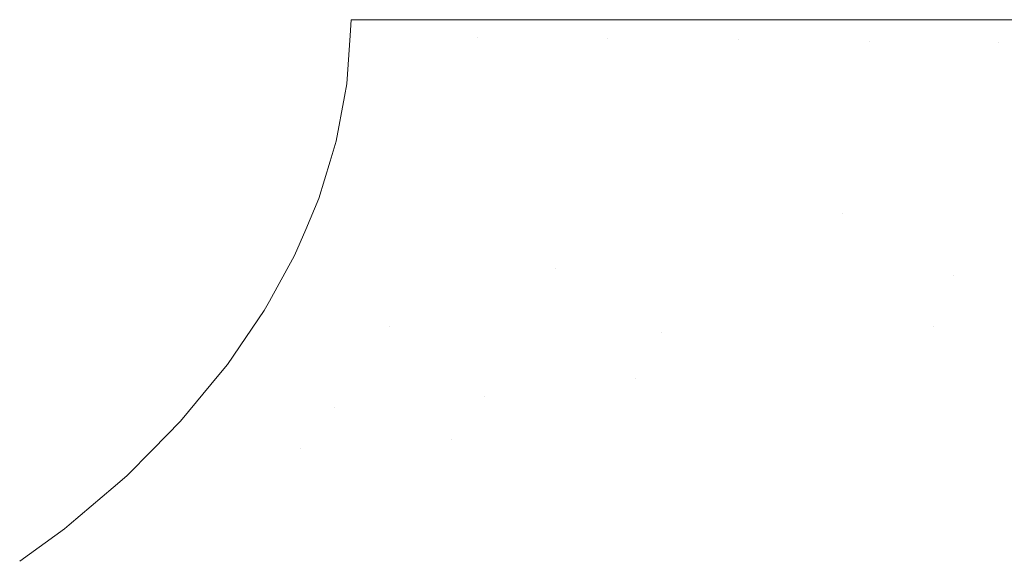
# Model space of a CAD drawing. Header units: centimetres. Extents: x -14.1 to 15.2, y 5.2 to 5.4.
# Tile 10 of 12: x 15.0108 to 15.1277, y 5.336 to 5.4001. Entities that reach past the tile are written whole.
import ezdxf

# ---------------------------------------------------------------- set-up
doc = ezdxf.new("R2010")
doc.units = ezdxf.units.CM
doc.header["$LTSCALE"] = 2.54
doc.layers.add('Lucido design-1', color=7, linetype='Continuous')

# ---------------------------------------------------------------- blocks, each defined once
blk = doc.blocks.new('Gruppo-1')
at = {"color": 7, "linetype": 'Continuous', "lineweight": 9}
for points, invisible_edges in [([(15.06517, 5.39803, -2680.71659), (15.05003, 5.3982, -2680.71619), (15.05015, 5.40009, -2680.71619)], 9), ([(15.06517, 5.39803, -2716.81659), (15.05003, 5.3982, -2716.81619), (15.05015, 5.40009, -2716.81619)], 9), ([(15.05015, 5.40009, -2680.71619), (15.06519, 5.40009, -2680.71687), (15.06517, 5.39803, -2680.71659)], 10), ([(15.05015, 5.40009, -2716.81619), (15.06519, 5.40009, -2716.81687), (15.06517, 5.39803, -2716.81659)], 10), ([(15.06517, 5.39803, -2680.71659), (15.06519, 5.40009, -2680.71687), (15.0754, 5.40009, -2680.71733)], 9), ([(15.0754, 5.40009, -2680.71733), (15.0806, 5.39785, -2680.71786), (15.06517, 5.39803, -2680.71659)], 11), ([(15.06517, 5.39803, -2716.81659), (15.06519, 5.40009, -2716.81687), (15.0754, 5.40009, -2716.81733)], 9), ([(15.0754, 5.40009, -2716.81733), (15.0806, 5.39785, -2716.81786), (15.06517, 5.39803, -2716.81659)], 11), ([(15.0754, 5.40009, -2680.71733), (15.08062, 5.40009, -2680.71803), (15.0806, 5.39785, -2680.71786)], 10), ([(15.0754, 5.40009, -2716.81733), (15.08062, 5.40009, -2716.81803), (15.0806, 5.39785, -2716.81786)], 10), ([(15.09621, 5.39768, -2680.72005), (15.0806, 5.39785, -2680.71786), (15.08062, 5.40009, -2680.71803)], 11), ([(15.09621, 5.39768, -2716.82005), (15.0806, 5.39785, -2716.81786), (15.08062, 5.40009, -2716.81803)], 11), ([(15.08062, 5.40009, -2680.71803), (15.09624, 5.40009, -2680.72013), (15.09621, 5.39768, -2680.72005)], 10), ([(15.08062, 5.40009, -2716.81803), (15.09624, 5.40009, -2716.82013), (15.09621, 5.39768, -2716.82005)], 10), ([(15.11178, 5.3975, -2680.72321), (15.09621, 5.39768, -2680.72005), (15.09829, 5.40009, -2680.72041)], 11), ([(15.09621, 5.39768, -2680.72005), (15.09624, 5.40009, -2680.72013), (15.09829, 5.40009, -2680.72041)], 9), ([(15.11178, 5.3975, -2716.82321), (15.09621, 5.39768, -2716.82005), (15.09829, 5.40009, -2716.82041)], 11), ([(15.09621, 5.39768, -2716.82005), (15.09624, 5.40009, -2716.82013), (15.09829, 5.40009, -2716.82041)], 9), ([(15.09829, 5.40009, -2680.72041), (15.11176, 5.40009, -2680.72351), (15.11178, 5.3975, -2680.72321)], 10), ([(15.09829, 5.40009, -2716.82041), (15.11176, 5.40009, -2716.82351), (15.11178, 5.3975, -2716.82321)], 10), ([(15.11178, 5.3975, -2680.72321), (15.11176, 5.40009, -2680.72351), (15.12234, 5.40009, -2680.72595)], 9), ([(15.11178, 5.3975, -2716.82321), (15.11176, 5.40009, -2716.82351), (15.12234, 5.40009, -2716.82595)], 9), ([(15.12234, 5.40009, -2680.72595), (15.12706, 5.39733, -2680.72736), (15.11178, 5.3975, -2680.72321)], 11), ([(15.12234, 5.40009, -2716.82595), (15.12706, 5.39733, -2716.82736), (15.11178, 5.3975, -2716.82321)], 11), ([(15.12234, 5.40009, -2680.72595), (15.12704, 5.40009, -2680.72756), (15.12706, 5.39733, -2680.72736)], 10), ([(15.12234, 5.40009, -2716.82595), (15.12704, 5.40009, -2716.82756), (15.12706, 5.39733, -2716.82736)], 10), ([(15.14179, 5.39716, -2680.73249), (15.12706, 5.39733, -2680.72736), (15.12704, 5.40009, -2680.72756)], 11), ([(15.12704, 5.40009, -2680.72756), (15.14179, 5.40009, -2680.73261), (15.14179, 5.39716, -2680.73249)], 10), ([(15.14179, 5.39716, -2716.83249), (15.12706, 5.39733, -2716.82736), (15.12704, 5.40009, -2716.82756)], 11), ([(15.12704, 5.40009, -2716.82756), (15.14179, 5.40009, -2716.83261), (15.14179, 5.39716, -2716.83249)], 10), ([(15.04967, 5.39249, -2680.71619), (15.05003, 5.3982, -2680.71619), (15.06517, 5.39803, -2680.71659), (15.06444, 5.39014, -2680.71659)], 14), ([(15.04967, 5.39249, -2716.81619), (15.05003, 5.3982, -2716.81619), (15.06517, 5.39803, -2716.81659), (15.06444, 5.39014, -2716.81659)], 14), ([(15.06517, 5.39803, -2680.71659), (15.0806, 5.39785, -2680.71786), (15.07981, 5.3893, -2680.71786), (15.06444, 5.39014, -2680.71659)], 15), ([(15.06517, 5.39803, -2716.81659), (15.0806, 5.39785, -2716.81786), (15.07981, 5.3893, -2716.81786), (15.06444, 5.39014, -2716.81659)], 15), ([(15.09536, 5.38844, -2680.72005), (15.07981, 5.3893, -2680.71786), (15.0806, 5.39785, -2680.71786), (15.09621, 5.39768, -2680.72005)], 15), ([(15.09536, 5.38844, -2716.82005), (15.07981, 5.3893, -2716.81786), (15.0806, 5.39785, -2716.81786), (15.09621, 5.39768, -2716.82005)], 15), ([(15.09621, 5.39768, -2680.72005), (15.11178, 5.3975, -2680.72321), (15.11087, 5.3876, -2680.72321), (15.09536, 5.38844, -2680.72005)], 15), ([(15.09621, 5.39768, -2716.82005), (15.11178, 5.3975, -2716.82321), (15.11087, 5.3876, -2716.82321), (15.09536, 5.38844, -2716.82005)], 15), ([(15.12608, 5.38676, -2680.72736), (15.11087, 5.3876, -2680.72321), (15.11178, 5.3975, -2680.72321), (15.12706, 5.39733, -2680.72736)], 15), ([(15.12608, 5.38676, -2716.82736), (15.11087, 5.3876, -2716.82321), (15.11178, 5.3975, -2716.82321), (15.12706, 5.39733, -2716.82736)], 15), ([(15.12706, 5.39733, -2680.72736), (15.14179, 5.39716, -2680.73249), (15.14075, 5.38596, -2680.73249), (15.12608, 5.38676, -2680.72736)], 15), ([(15.12706, 5.39733, -2716.82736), (15.14179, 5.39716, -2716.83249), (15.14075, 5.38596, -2716.83249), (15.12608, 5.38676, -2716.82736)], 15), ([(15.06444, 5.39014, -2680.71659), (15.04939, 5.39097, -2680.71619), (15.04967, 5.39249, -2680.71619)], 9), ([(15.06444, 5.39014, -2716.81659), (15.04939, 5.39097, -2716.81619), (15.04967, 5.39249, -2716.81619)], 9), ([(15.0484, 5.38566, -2680.71619), (15.04939, 5.39097, -2680.71619), (15.06444, 5.39014, -2680.71659), (15.0626, 5.38175, -2680.71659)], 14), ([(15.0484, 5.38566, -2716.81619), (15.04939, 5.39097, -2716.81619), (15.06444, 5.39014, -2716.81659), (15.0626, 5.38175, -2716.81659)], 14), ([(15.06444, 5.39014, -2680.71659), (15.07981, 5.3893, -2680.71786), (15.07781, 5.3802, -2680.71786), (15.0626, 5.38175, -2680.71659)], 15), ([(15.06444, 5.39014, -2716.81659), (15.07981, 5.3893, -2716.81786), (15.07781, 5.3802, -2716.81786), (15.0626, 5.38175, -2716.81659)], 15), ([(15.09321, 5.37863, -2680.72005), (15.07781, 5.3802, -2680.71786), (15.07981, 5.3893, -2680.71786), (15.09536, 5.38844, -2680.72005)], 15), ([(15.09321, 5.37863, -2716.82005), (15.07781, 5.3802, -2716.81786), (15.07981, 5.3893, -2716.81786), (15.09536, 5.38844, -2716.82005)], 15), ([(15.09536, 5.38844, -2680.72005), (15.11087, 5.3876, -2680.72321), (15.10856, 5.37707, -2680.72321), (15.09321, 5.37863, -2680.72005)], 15), ([(15.09536, 5.38844, -2716.82005), (15.11087, 5.3876, -2716.82321), (15.10856, 5.37707, -2716.82321), (15.09321, 5.37863, -2716.82005)], 15), ([(15.12362, 5.37553, -2680.72736), (15.10856, 5.37707, -2680.72321), (15.11087, 5.3876, -2680.72321), (15.12608, 5.38676, -2680.72736)], 15), ([(15.12362, 5.37553, -2716.82736), (15.10856, 5.37707, -2716.82321), (15.11087, 5.3876, -2716.82321), (15.12608, 5.38676, -2716.82736)], 15), ([(15.12608, 5.38676, -2680.72736), (15.14075, 5.38596, -2680.73249), (15.13814, 5.37405, -2680.73249), (15.12362, 5.37553, -2680.72736)], 15), ([(15.12608, 5.38676, -2716.82736), (15.14075, 5.38596, -2716.83249), (15.13814, 5.37405, -2716.83249), (15.12362, 5.37553, -2716.82736)], 15), ([(15.0626, 5.38175, -2680.71659), (15.04768, 5.38329, -2680.71619), (15.0484, 5.38566, -2680.71619)], 9), ([(15.0626, 5.38175, -2716.81659), (15.04768, 5.38329, -2716.81619), (15.0484, 5.38566, -2716.81619)], 9), ([(15.04633, 5.37885, -2680.71619), (15.04768, 5.38329, -2680.71619), (15.0626, 5.38175, -2680.71659), (15.05943, 5.3729, -2680.71659)], 14), ([(15.04633, 5.37885, -2716.81619), (15.04768, 5.38329, -2716.81619), (15.0626, 5.38175, -2716.81659), (15.05943, 5.3729, -2716.81659)], 14), ([(15.0626, 5.38175, -2680.71659), (15.07781, 5.3802, -2680.71786), (15.07438, 5.3706, -2680.71786), (15.05943, 5.3729, -2680.71659)], 15), ([(15.0626, 5.38175, -2716.81659), (15.07781, 5.3802, -2716.81786), (15.07438, 5.3706, -2716.81786), (15.05943, 5.3729, -2716.81659)], 15), ([(15.0895, 5.36827, -2680.72005), (15.07438, 5.3706, -2680.71786), (15.07781, 5.3802, -2680.71786), (15.09321, 5.37863, -2680.72005)], 15), ([(15.0895, 5.36827, -2716.82005), (15.07438, 5.3706, -2716.81786), (15.07781, 5.3802, -2716.81786), (15.09321, 5.37863, -2716.82005)], 15), ([(15.05943, 5.3729, -2680.71659), (15.04477, 5.37518, -2680.71619), (15.04633, 5.37885, -2680.71619)], 9), ([(15.05943, 5.3729, -2716.81659), (15.04477, 5.37518, -2716.81619), (15.04633, 5.37885, -2716.81619)], 9), ([(15.09321, 5.37863, -2680.72005), (15.10856, 5.37707, -2680.72321), (15.10457, 5.36595, -2680.72321), (15.0895, 5.36827, -2680.72005)], 15), ([(15.09321, 5.37863, -2716.82005), (15.10856, 5.37707, -2716.82321), (15.10457, 5.36595, -2716.82321), (15.0895, 5.36827, -2716.82005)], 15), ([(15.11937, 5.36368, -2680.72736), (15.10457, 5.36595, -2680.72321), (15.10856, 5.37707, -2680.72321)], 11), ([(15.11937, 5.36368, -2716.82736), (15.10457, 5.36595, -2716.82321), (15.10856, 5.37707, -2716.82321)], 11), ([(15.10856, 5.37707, -2680.72321), (15.12174, 5.36968, -2680.72736), (15.11937, 5.36368, -2680.72736)], 11), ([(15.10856, 5.37707, -2680.72321), (15.12362, 5.37553, -2680.72736), (15.12174, 5.36968, -2680.72736)], 11), ([(15.10856, 5.37707, -2716.82321), (15.12174, 5.36968, -2716.82736), (15.11937, 5.36368, -2716.82736)], 11), ([(15.10856, 5.37707, -2716.82321), (15.12362, 5.37553, -2716.82736), (15.12174, 5.36968, -2716.82736)], 11), ([(15.12174, 5.36968, -2680.72736), (15.12362, 5.37553, -2680.72736), (15.13814, 5.37405, -2680.73249), (15.13614, 5.36785, -2680.73249)], 15), ([(15.12174, 5.36968, -2716.82736), (15.12362, 5.37553, -2716.82736), (15.13814, 5.37405, -2716.83249), (15.13614, 5.36785, -2716.83249)], 15), ([(15.04345, 5.37209, -2680.71619), (15.04477, 5.37518, -2680.71619), (15.05943, 5.3729, -2680.71659), (15.05469, 5.36364, -2680.71659)], 14), ([(15.04345, 5.37209, -2716.81619), (15.04477, 5.37518, -2716.81619), (15.05943, 5.3729, -2716.81659), (15.05469, 5.36364, -2716.81659)], 14), ([(15.05943, 5.3729, -2680.71659), (15.07438, 5.3706, -2680.71786), (15.06924, 5.36056, -2680.71786), (15.05469, 5.36364, -2680.71659)], 15), ([(15.05943, 5.3729, -2716.81659), (15.07438, 5.3706, -2716.81786), (15.06924, 5.36056, -2716.81786), (15.05469, 5.36364, -2716.81659)], 15), ([(15.05469, 5.36364, -2680.71659), (15.04046, 5.36667, -2680.71619), (15.04345, 5.37209, -2680.71619)], 9), ([(15.05469, 5.36364, -2716.81659), (15.04046, 5.36667, -2716.81619), (15.04345, 5.37209, -2716.81619)], 9), ([(15.08395, 5.35745, -2680.72005), (15.06924, 5.36056, -2680.71786), (15.07438, 5.3706, -2680.71786)], 11), ([(15.08395, 5.35745, -2716.82005), (15.06924, 5.36056, -2716.81786), (15.07438, 5.3706, -2716.81786)], 11), ([(15.07438, 5.3706, -2680.71786), (15.08697, 5.36291, -2680.72005), (15.08395, 5.35745, -2680.72005)], 11), ([(15.07438, 5.3706, -2680.71786), (15.0895, 5.36827, -2680.72005), (15.08697, 5.36291, -2680.72005)], 11), ([(15.07438, 5.3706, -2716.81786), (15.08697, 5.36291, -2716.82005), (15.08395, 5.35745, -2716.82005)], 11), ([(15.07438, 5.3706, -2716.81786), (15.0895, 5.36827, -2716.82005), (15.08697, 5.36291, -2716.82005)], 11), ([(15.13614, 5.36785, -2680.73249), (15.13363, 5.36148, -2680.73249), (15.11937, 5.36368, -2680.72736), (15.12174, 5.36968, -2680.72736)], 15), ([(15.13614, 5.36785, -2716.83249), (15.13363, 5.36148, -2716.83249), (15.11937, 5.36368, -2716.82736), (15.12174, 5.36968, -2716.82736)], 15), ([(15.08697, 5.36291, -2680.72005), (15.0895, 5.36827, -2680.72005), (15.10457, 5.36595, -2680.72321), (15.10187, 5.3602, -2680.72321)], 15), ([(15.08697, 5.36291, -2716.82005), (15.0895, 5.36827, -2716.82005), (15.10457, 5.36595, -2716.82321), (15.10187, 5.3602, -2716.82321)], 15), ([(15.03984, 5.36555, -2680.71619), (15.04046, 5.36667, -2680.71619), (15.05469, 5.36364, -2680.71659), (15.04815, 5.35409, -2680.71659)], 14), ([(15.03984, 5.36555, -2716.81619), (15.04046, 5.36667, -2716.81619), (15.05469, 5.36364, -2716.81659), (15.04815, 5.35409, -2716.81659)], 14), ([(15.10187, 5.3602, -2680.72321), (15.10457, 5.36595, -2680.72321), (15.11937, 5.36368, -2680.72736), (15.11648, 5.35754, -2680.72736)], 15), ([(15.10187, 5.3602, -2716.82321), (15.10457, 5.36595, -2716.82321), (15.11937, 5.36368, -2716.82736), (15.11648, 5.35754, -2716.82736)], 15), ([(15.03547, 5.35915, -2680.71619), (15.03984, 5.36555, -2680.71619), (15.04815, 5.35409, -2680.71659)], 10), ([(15.03547, 5.35915, -2716.81619), (15.03984, 5.36555, -2716.81619), (15.04815, 5.35409, -2716.81659)], 10), ([(15.06214, 5.3502, -2680.71786), (15.04815, 5.35409, -2680.71659), (15.05469, 5.36364, -2680.71659)], 11), ([(15.06214, 5.3502, -2716.81786), (15.04815, 5.35409, -2716.81659), (15.05469, 5.36364, -2716.81659)], 11), ([(15.05469, 5.36364, -2680.71659), (15.06595, 5.35541, -2680.71786), (15.06214, 5.3502, -2680.71786)], 11), ([(15.05469, 5.36364, -2680.71659), (15.06924, 5.36056, -2680.71786), (15.06595, 5.35541, -2680.71786)], 11), ([(15.05469, 5.36364, -2716.81659), (15.06595, 5.35541, -2716.81786), (15.06214, 5.3502, -2716.81786)], 11), ([(15.05469, 5.36364, -2716.81659), (15.06924, 5.36056, -2716.81786), (15.06595, 5.35541, -2716.81786)], 11), ([(15.11648, 5.35754, -2680.72736), (15.11937, 5.36368, -2680.72736), (15.13363, 5.36148, -2680.73249), (15.13057, 5.35498, -2680.73249)], 15), ([(15.11648, 5.35754, -2716.82736), (15.11937, 5.36368, -2716.82736), (15.13363, 5.36148, -2716.83249), (15.13057, 5.35498, -2716.83249)], 15), ([(15.10187, 5.3602, -2680.72321), (15.09863, 5.35434, -2680.72321), (15.08395, 5.35745, -2680.72005), (15.08697, 5.36291, -2680.72005)], 15), ([(15.10187, 5.3602, -2716.82321), (15.09863, 5.35434, -2716.82321), (15.08395, 5.35745, -2716.82005), (15.08697, 5.36291, -2716.82005)], 15), ([(15.06595, 5.35541, -2680.71786), (15.06924, 5.36056, -2680.71786), (15.08395, 5.35745, -2680.72005), (15.08041, 5.35189, -2680.72005)], 15), ([(15.06595, 5.35541, -2716.81786), (15.06924, 5.36056, -2716.81786), (15.08395, 5.35745, -2716.82005), (15.08041, 5.35189, -2716.82005)], 15), ([(15.11648, 5.35754, -2680.72736), (15.11303, 5.35129, -2680.72736), (15.09863, 5.35434, -2680.72321), (15.10187, 5.3602, -2680.72321)], 15), ([(15.11648, 5.35754, -2716.82736), (15.11303, 5.35129, -2716.82736), (15.09863, 5.35434, -2716.82321), (15.10187, 5.3602, -2716.82321)], 15), ([(15.04815, 5.35409, -2680.71659), (15.03446, 5.35792, -2680.71619), (15.03547, 5.35915, -2680.71619)], 9), ([(15.04815, 5.35409, -2716.81659), (15.03446, 5.35792, -2716.81619), (15.03547, 5.35915, -2716.81619)], 9), ([(15.04412, 5.34924, -2680.71659), (15.03955, 5.34438, -2680.71659), (15.02991, 5.35241, -2680.71619), (15.03446, 5.35792, -2680.71619)], 11), ([(15.04412, 5.34924, -2716.81659), (15.03955, 5.34438, -2716.81659), (15.02991, 5.35241, -2716.81619), (15.03446, 5.35792, -2716.81619)], 11), ([(15.03446, 5.35792, -2680.71619), (15.04815, 5.35409, -2680.71659), (15.04412, 5.34924, -2680.71659)], 11), ([(15.03446, 5.35792, -2716.81619), (15.04815, 5.35409, -2716.81659), (15.04412, 5.34924, -2716.81659)], 11), ([(15.08041, 5.35189, -2680.72005), (15.08395, 5.35745, -2680.72005), (15.09863, 5.35434, -2680.72321), (15.09482, 5.34838, -2680.72321)], 15), ([(15.08041, 5.35189, -2716.82005), (15.08395, 5.35745, -2716.82005), (15.09863, 5.35434, -2716.82321), (15.09482, 5.34838, -2716.82321)], 15), ([(15.13057, 5.35498, -2680.73249), (15.12691, 5.34835, -2680.73249), (15.11303, 5.35129, -2680.72736), (15.11648, 5.35754, -2680.72736)], 15), ([(15.13057, 5.35498, -2716.83249), (15.12691, 5.34835, -2716.83249), (15.11303, 5.35129, -2716.82736), (15.11648, 5.35754, -2716.82736)], 15), ([(15.08041, 5.35189, -2680.72005), (15.07629, 5.34627, -2680.72005), (15.06214, 5.3502, -2680.71786), (15.06595, 5.35541, -2680.71786)], 15), ([(15.08041, 5.35189, -2716.82005), (15.07629, 5.34627, -2716.82005), (15.06214, 5.3502, -2716.81786), (15.06595, 5.35541, -2716.81786)], 15), ([(15.09482, 5.34838, -2680.72321), (15.09863, 5.35434, -2680.72321), (15.11303, 5.35129, -2680.72736), (15.10897, 5.34493, -2680.72736)], 15), ([(15.09482, 5.34838, -2716.82321), (15.09863, 5.35434, -2716.82321), (15.11303, 5.35129, -2716.82736), (15.10897, 5.34493, -2716.82736)], 15), ([(15.14389, 5.35256, -2680.73855), (15.14003, 5.34557, -2680.73855), (15.12691, 5.34835, -2680.73249), (15.13057, 5.35498, -2680.73249)], 15), ([(15.14389, 5.35256, -2716.83855), (15.14003, 5.34557, -2716.83855), (15.12691, 5.34835, -2716.83249), (15.13057, 5.35498, -2716.83249)], 15), ([(15.04412, 5.34924, -2680.71659), (15.04815, 5.35409, -2680.71659), (15.06214, 5.3502, -2680.71786), (15.05777, 5.34495, -2680.71786)], 15), ([(15.04412, 5.34924, -2716.81659), (15.04815, 5.35409, -2716.81659), (15.06214, 5.3502, -2716.81786), (15.05777, 5.34495, -2716.81786)], 15), ([(15.03955, 5.34438, -2680.71659), (15.02657, 5.34903, -2680.71619), (15.02991, 5.35241, -2680.71619)], 9), ([(15.03955, 5.34438, -2716.81659), (15.02657, 5.34903, -2716.81619), (15.02991, 5.35241, -2716.81619)], 9), ([(15.09482, 5.34838, -2680.72321), (15.09041, 5.34235, -2680.72321), (15.07629, 5.34627, -2680.72005), (15.08041, 5.35189, -2680.72005)], 15), ([(15.09482, 5.34838, -2716.82321), (15.09041, 5.34235, -2716.82321), (15.07629, 5.34627, -2716.82005), (15.08041, 5.35189, -2716.82005)], 15), ([(15.10897, 5.34493, -2680.72736), (15.11303, 5.35129, -2680.72736), (15.12691, 5.34835, -2680.73249), (15.1226, 5.34161, -2680.73249)], 15), ([(15.10897, 5.34493, -2716.82736), (15.11303, 5.35129, -2716.82736), (15.12691, 5.34835, -2716.83249), (15.1226, 5.34161, -2716.83249)], 15), ([(15.05777, 5.34495, -2680.71786), (15.06214, 5.3502, -2680.71786), (15.07629, 5.34627, -2680.72005), (15.07158, 5.3406, -2680.72005)], 15), ([(15.05777, 5.34495, -2716.81786), (15.06214, 5.3502, -2716.81786), (15.07629, 5.34627, -2716.82005), (15.07158, 5.3406, -2716.82005)], 15), ([(15.02352, 5.34595, -2680.71619), (15.02657, 5.34903, -2680.71619), (15.03955, 5.34438, -2680.71659), (15.03441, 5.33952, -2680.71659)], 14), ([(15.02352, 5.34595, -2716.81619), (15.02657, 5.34903, -2716.81619), (15.03955, 5.34438, -2716.81659), (15.03441, 5.33952, -2716.81659)], 14), ([(15.05777, 5.34495, -2680.71786), (15.05281, 5.33967, -2680.71786), (15.03955, 5.34438, -2680.71659), (15.04412, 5.34924, -2680.71659)], 15), ([(15.05777, 5.34495, -2716.81786), (15.05281, 5.33967, -2716.81786), (15.03955, 5.34438, -2716.81659), (15.04412, 5.34924, -2716.81659)], 15), ([(15.10897, 5.34493, -2680.72736), (15.10426, 5.3385, -2680.72736), (15.09041, 5.34235, -2680.72321), (15.09482, 5.34838, -2680.72321)], 15), ([(15.10897, 5.34493, -2716.82736), (15.10426, 5.3385, -2716.82736), (15.09041, 5.34235, -2716.82321), (15.09482, 5.34838, -2716.82321)], 15), ([(15.1226, 5.34161, -2680.73249), (15.12691, 5.34835, -2680.73249), (15.14003, 5.34557, -2680.73855), (15.13549, 5.33847, -2680.73855)], 15), ([(15.1226, 5.34161, -2716.83249), (15.12691, 5.34835, -2716.83249), (15.14003, 5.34557, -2716.83855), (15.13549, 5.33847, -2716.83855)], 15), ([(15.07158, 5.3406, -2680.72005), (15.07629, 5.34627, -2680.72005), (15.09041, 5.34235, -2680.72321), (15.08535, 5.33626, -2680.72321)], 15), ([(15.07158, 5.3406, -2716.82005), (15.07629, 5.34627, -2716.82005), (15.09041, 5.34235, -2716.82321), (15.08535, 5.33626, -2716.82321)], 15), ([(15.03441, 5.33952, -2680.71659), (15.02188, 5.34455, -2680.71619), (15.02352, 5.34595, -2680.71619)], 9), ([(15.03441, 5.33952, -2716.81659), (15.02188, 5.34455, -2716.81619), (15.02352, 5.34595, -2716.81619)], 9), ([(15.07158, 5.3406, -2680.72005), (15.06623, 5.33491, -2680.72005), (15.05281, 5.33967, -2680.71786), (15.05777, 5.34495, -2680.71786)], 15), ([(15.07158, 5.3406, -2716.82005), (15.06623, 5.33491, -2716.82005), (15.05281, 5.33967, -2716.81786), (15.05777, 5.34495, -2716.81786)], 15), ([(15.1226, 5.34161, -2680.73249), (15.11761, 5.33479, -2680.73249), (15.10426, 5.3385, -2680.72736), (15.10897, 5.34493, -2680.72736)], 15), ([(15.1226, 5.34161, -2716.83249), (15.11761, 5.33479, -2716.83249), (15.10426, 5.3385, -2716.82736), (15.10897, 5.34493, -2716.82736)], 15), ([(15.02188, 5.34455, -2680.71619), (15.03441, 5.33952, -2680.71659), (15.02869, 5.3347, -2680.71659), (15.01665, 5.3401, -2680.71619)], 7), ([(15.02188, 5.34455, -2716.81619), (15.03441, 5.33952, -2716.81659), (15.02869, 5.3347, -2716.81659), (15.01665, 5.3401, -2716.81619)], 7), ([(15.03441, 5.33952, -2680.71659), (15.03955, 5.34438, -2680.71659), (15.05281, 5.33967, -2680.71786), (15.04724, 5.3344, -2680.71786)], 15), ([(15.03441, 5.33952, -2716.81659), (15.03955, 5.34438, -2716.81659), (15.05281, 5.33967, -2716.81786), (15.04724, 5.3344, -2716.81786)], 15), ([(15.08535, 5.33626, -2680.72321), (15.09041, 5.34235, -2680.72321), (15.10426, 5.3385, -2680.72736), (15.09887, 5.33201, -2680.72736)], 15), ([(15.08535, 5.33626, -2716.82321), (15.09041, 5.34235, -2716.82321), (15.10426, 5.3385, -2716.82736), (15.09887, 5.33201, -2716.82736)], 15), ([(15.13549, 5.33847, -2680.73855), (15.13023, 5.33128, -2680.73855), (15.11761, 5.33479, -2680.73249), (15.1226, 5.34161, -2680.73249)], 15), ([(15.13549, 5.33847, -2716.83855), (15.13023, 5.33128, -2716.83855), (15.11761, 5.33479, -2716.83249), (15.1226, 5.34161, -2716.83249)], 15), ([(15.08535, 5.33626, -2680.72321), (15.07961, 5.33016, -2680.72321), (15.06623, 5.33491, -2680.72005), (15.07158, 5.3406, -2680.72005)], 15), ([(15.08535, 5.33626, -2716.82321), (15.07961, 5.33016, -2716.82321), (15.06623, 5.33491, -2716.82005), (15.07158, 5.3406, -2716.82005)], 15), ([(15.02236, 5.32994, -2680.71659), (15.01079, 5.33579, -2680.71619), (15.01613, 5.33965, -2680.71619)], 9), ([(15.02236, 5.32994, -2716.81659), (15.01079, 5.33579, -2716.81619), (15.01613, 5.33965, -2716.81619)], 9), ([(15.01613, 5.33965, -2680.71619), (15.01665, 5.3401, -2680.71619), (15.02869, 5.3347, -2680.71659), (15.02236, 5.32994, -2680.71659)], 14), ([(15.01613, 5.33965, -2716.81619), (15.01665, 5.3401, -2716.81619), (15.02869, 5.3347, -2716.81659), (15.02236, 5.32994, -2716.81659)], 14), ([(15.04724, 5.3344, -2680.71786), (15.04103, 5.32917, -2680.71786), (15.02869, 5.3347, -2680.71659), (15.03441, 5.33952, -2680.71659)], 15), ([(15.04724, 5.3344, -2716.81786), (15.04103, 5.32917, -2716.81786), (15.02869, 5.3347, -2716.81659), (15.03441, 5.33952, -2716.81659)], 15), ([(15.04724, 5.3344, -2680.71786), (15.05281, 5.33967, -2680.71786), (15.06623, 5.33491, -2680.72005), (15.06022, 5.32922, -2680.72005)], 15), ([(15.04724, 5.3344, -2716.81786), (15.05281, 5.33967, -2716.81786), (15.06623, 5.33491, -2716.82005), (15.06022, 5.32922, -2716.82005)], 15), ([(15.09887, 5.33201, -2680.72736), (15.10426, 5.3385, -2680.72736), (15.11761, 5.33479, -2680.73249), (15.11189, 5.32791, -2680.73249)], 15), ([(15.09887, 5.33201, -2716.82736), (15.10426, 5.3385, -2716.82736), (15.11761, 5.33479, -2716.83249), (15.11189, 5.32791, -2716.83249)], 15), ([(15.09887, 5.33201, -2680.72736), (15.09275, 5.32549, -2680.72736), (15.07961, 5.33016, -2680.72321), (15.08535, 5.33626, -2680.72321)], 15), ([(15.09887, 5.33201, -2716.82736), (15.09275, 5.32549, -2716.82736), (15.07961, 5.33016, -2716.82321), (15.08535, 5.33626, -2716.82321)], 15)]:
    blk.add_3dface(points, dxfattribs=dict(at, invisible_edges=invisible_edges))

msp = doc.modelspace()

# ---------------------------------------------------------------- block references
at = {"layer": 'Lucido design-1', "color": 7}
msp.add_blockref('Gruppo-1', (0, 0), dxfattribs=at)

doc.saveas('drawing.dxf')
